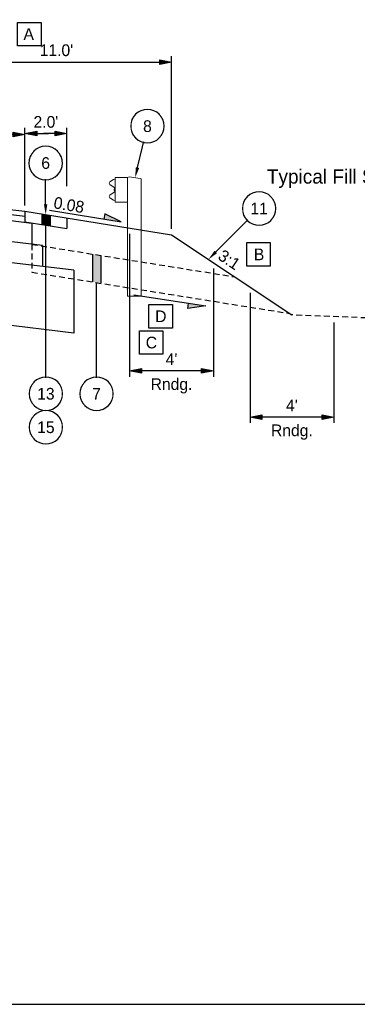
# Model space of a CAD drawing. Header units: feet. Extents: x -16 to 297, y -33 to 148.
# Tile 9 of 30: x 98 to 114, y -33 to 14. Entities that reach past the tile are written whole.
import ezdxf
from ezdxf import colors
from ezdxf.entities.mleader import LeaderData, LeaderLine
from ezdxf.enums import TextEntityAlignment as Align
from ezdxf.math import Vec2, Vec3

# ---------------------------------------------------------------- set-up
doc = ezdxf.new("R2010")
doc.units = ezdxf.units.FT
doc.header["$LTSCALE"] = 4
doc.header["$MEASUREMENT"] = 0
doc.set_wipeout_variables(frame=1)
doc.linetypes.add('OhDOT_USTN2', pattern=[0.11, 0.069, -0.041])
for name, color, linetype in [('RD_P_Cells', 7, 'Continuous'), ('TX_P_1', 7, 'Continuous'), ('TX_P_Misc', 7, 'Continuous'), ('XS_P_Finished_Grade', 3, 'Continuous'), ('XS_P_Shoulder_Layers', 252, 'Continuous'), ('XS_P_Subgrade', 4, 'Continuous'), ('XS_X_Ground_Line', 3, 'OhDOT_USTN2')]:
    doc.layers.add(name, color=color, linetype=linetype)
doc.styles.add('Slanted-Normal', font='font31.shx', dxfattribs={"height": 0.14})
doc.styles.add('Slanted-Sub Title', font='font31.shx', dxfattribs={"height": 0.17})
doc.dimstyles.new('Dec-0  Slanted', dxfattribs={"dimtxt": 0.14, "dimasz": 0.14, "dimexe": 0.07, "dimexo": 0.07, "dimgap": 0.07, "dimtad": 1, "dimdec": 0, "dimzin": 3, "dimdsep": 46, "dimtxsty": 'Slanted-Normal', "dimblk": 'Dim1', "dimcen": 0, "dimclrd": 95, "dimclre": 95, "dimclrt": 7, "dimaunit": 1, "dimadec": 5, "dimazin": 3, "dimtfac": 1, "dimtdec": 0, "dimtmove": 1, "dimatfit": 0, "dimldrblk": 'Dim1', "dimfxl": 1, "dimtolj": 1, "dimtzin": 0, "dimlwd": -1, "dimlwe": -1, "dimarcsym": 0})
doc.dimstyles.new('Dec-1  Slanted', dxfattribs={"dimtxt": 0.14, "dimasz": 0.14, "dimexe": 0.07, "dimexo": 0.07, "dimgap": 0.07, "dimtad": 1, "dimdec": 1, "dimzin": 3, "dimdsep": 46, "dimtxsty": 'Slanted-Normal', "dimblk": 'Dim1', "dimcen": 0, "dimclrd": 95, "dimclre": 95, "dimclrt": 7, "dimadec": 1, "dimazin": 3, "dimtfac": 1, "dimtdec": 1, "dimtix": 1, "dimtofl": 0, "dimtmove": 1, "dimatfit": 3, "dimldrblk": 'Dim1', "dimfxl": 1, "dimtolj": 1, "dimtzin": 0, "dimlwd": -1, "dimlwe": -1, "dimarcsym": 0})

# ---------------------------------------------------------------- blocks, each defined once
blk = doc.blocks.new('Dim1')
h = blk.add_hatch(color=4)
h.dxf.hatch_style = 1
h.paths.add_polyline_path([(0, 0), (-1, -0.2), (-1, 0.2)])
at = {"color": 4}
blk.add_lwpolyline([(0, 0), (-1, -0.2), (-1, 0.2), (0, 0)], dxfattribs=at)
blk = doc.blocks.new('*D978')
at = {"layer": 'Defpoints', "color": 0, "transparency": 16777216}
for p in [(94.366, 8.118), (94.366, 4.917), (98.363, 4.437)]:
    blk.add_point(p, dxfattribs=at)
at = {"layer": 'TX_P_1', "color": 95, "linetype": 'Continuous', "transparency": 16777216}
for p, q in [((94.366, 5.197), (94.366, 8.398)), ((97.803, 8.118), (94.926, 8.118)), ((98.363, 4.717), (98.363, 8.398))]:
    blk.add_line(p, q, dxfattribs=at)
at = {"layer": 'TX_P_1', "color": 95, "transparency": 16777216, "xscale": 0.56, "yscale": 0.56, "zscale": 0.56, "rotation": 180}
blk.add_blockref('Dim1', (94.366, 8.118), dxfattribs=at)
at = {"layer": 'TX_P_1', "color": 95, "transparency": 16777216, "xscale": 0.56, "yscale": 0.56, "zscale": 0.56}
blk.add_blockref('Dim1', (98.363, 8.118), dxfattribs=at)
at = {"layer": 'TX_P_1', "color": 7, "transparency": 16777216, "insert": (96.364, 8.678), "char_height": 0.56, "attachment_point": 5, "style": 'Slanted-Normal'}
blk.add_mtext("\\A1;4.0'", dxfattribs=at)
blk = doc.blocks.new('SLOPE')
at = {"layer": 'TX_P_Misc'}
h = blk.add_hatch(color=4, dxfattribs=at)
h.dxf.hatch_style = 1
h.paths.add_polyline_path([(0.871, 0), (0.661, 0.062), (0.661, 0)])
at = {"layer": 'TX_P_Misc', "color": 95}
blk.add_line((0, 0), (0.871, 0), dxfattribs=at)
at = {"layer": 'TX_P_Misc', "color": 4}
for p, q in [((0.871, 0), (0.661, 0.062)), ((0.661, 0.062), (0.661, 0))]:
    blk.add_line(p, q, dxfattribs=at)
at = {"layer": 'TX_P_Misc', "style": 'Slanted-Normal'}
blk.add_attdef('SLOPE', (0.035, 0.029), '', height=0.14, dxfattribs=at)
blk = doc.blocks.new('*D989')
at = {"layer": 'Defpoints', "color": 0, "transparency": 16777216}
for p in [(103.366, 3.637), (107.366, 1.983), (103.366, -3.193)]:
    blk.add_point(p, dxfattribs=at)
at = {"layer": 'TX_P_1', "color": 95, "linetype": 'Continuous', "transparency": 16777216}
for p, q in [((103.366, 3.357), (103.366, -3.473)), ((107.366, 1.703), (107.366, -3.473)), ((106.806, -3.193), (103.926, -3.193))]:
    blk.add_line(p, q, dxfattribs=at)
at = {"layer": 'TX_P_1', "color": 95, "transparency": 16777216, "xscale": 0.56, "yscale": 0.56, "zscale": 0.56, "rotation": 180}
blk.add_blockref('Dim1', (103.366, -3.193), dxfattribs=at)
at = {"layer": 'TX_P_1', "color": 95, "transparency": 16777216, "xscale": 0.56, "yscale": 0.56, "zscale": 0.56}
blk.add_blockref('Dim1', (107.366, -3.193), dxfattribs=at)
at = {"layer": 'TX_P_1', "color": 7, "transparency": 16777216, "char_height": 0.56, "attachment_point": 5, "style": 'Slanted-Normal'}
for s, insert in [("\\A1;4'", (105.366, -2.633)), ('\\A1;Rndg.', (105.366, -3.911))]:
    blk.add_mtext(s, dxfattribs=dict(at, insert=insert))
blk = doc.blocks.new('*D990')
at = {"layer": 'Defpoints', "color": 0, "transparency": 16777216}
for p in [(109.118, 0.815), (113.118, -0.599), (109.118, -5.404)]:
    blk.add_point(p, dxfattribs=at)
at = {"layer": 'TX_P_1', "color": 95, "linetype": 'Continuous', "transparency": 16777216}
for p, q in [((109.118, 0.535), (109.118, -5.684)), ((113.118, -0.879), (113.118, -5.684)), ((112.558, -5.404), (109.678, -5.404))]:
    blk.add_line(p, q, dxfattribs=at)
at = {"layer": 'TX_P_1', "color": 95, "transparency": 16777216, "xscale": 0.56, "yscale": 0.56, "zscale": 0.56, "rotation": 180}
blk.add_blockref('Dim1', (109.118, -5.404), dxfattribs=at)
at = {"layer": 'TX_P_1', "color": 95, "transparency": 16777216, "xscale": 0.56, "yscale": 0.56, "zscale": 0.56}
blk.add_blockref('Dim1', (113.118, -5.404), dxfattribs=at)
at = {"layer": 'TX_P_1', "color": 7, "transparency": 16777216, "char_height": 0.56, "attachment_point": 5, "style": 'Slanted-Normal'}
for s, insert in [("\\A1;4'", (111.118, -4.844)), ('\\A1;Rndg.', (111.118, -6.122))]:
    blk.add_mtext(s, dxfattribs=dict(at, insert=insert))
blk = doc.blocks.new('_DotSmall')
at = {"color": 0, "linetype": 'ByBlock', "const_width": 0.5}
blk.add_lwpolyline([(-0.0625, 0, 1), (0.0625, 0, 1)], format="xyb", close=True, dxfattribs=at)
blk = doc.blocks.new('GRLT')
at = {"layer": 'Defpoints', "color": 97, "linetype": 'Continuous', "lineweight": 30}
blk.add_point((0, 0), dxfattribs=at)
at = {"layer": 'RD_P_Cells', "color": 97, "linetype": 'Continuous', "lineweight": 13}
for p, q in [((-1.506, 2.209), (-1.557, 2.188)), ((-1.557, -0.157), (-1.557, 2.188)), ((-0.971, 2.292), (-1.506, 2.209)), ((-0.89, 2.25), (-0.971, 2.292)), ((-0.307, 2.25), (-0.89, 2.25)), ((-0.89, -0.157), (-0.89, 2.25)), ((-0.307, 1.084), (-0.307, 2.25)), ((-0.307, 1.083), (-0.89, 1.083)), ((-1.557, -3.417), (-1.557, -0.157)), ((-0.89, -3.417), (-0.89, -0.157)), ((-0.89, -3.417), (-1.557, -3.417))]:
    blk.add_line(p, q, dxfattribs=at)
at = {"layer": 'RD_P_Cells', "color": 97, "linetype": 'Continuous', "lineweight": 13, "flags": 128}
blk.add_lwpolyline([(-0.307, 1.155), (-0.22, 1.172), (-0.059, 1.285), (-0.059, 1.285, 0.51949), (-0.059, 1.413), (-0.059, 1.414), (-0.264, 1.555), (-0.263, 1.556, -0.244874), (-0.296, 1.62), (-0.297, 1.62), (-0.297, 1.667), (-0.297, 1.714), (-0.296, 1.713, -0.244874), (-0.263, 1.777), (-0.264, 1.777), (-0.059, 1.92), (-0.059, 1.92, 0.51949), (-0.059, 2.048), (-0.059, 2.049), (-0.22, 2.162), (-0.307, 2.177)], format="xyb", dxfattribs=at)
for points in [[(-0.287, 1.727), (-0.287, 1.607), (-0.295, 1.607), (-0.295, 1.727), (-0.287, 1.727)], [(-0.287, 1.695), (-0.287, 1.637), (-0.262, 1.637), (-0.262, 1.695), (-0.287, 1.695)]]:
    blk.add_lwpolyline(points, close=True, dxfattribs=at)
blk = doc.blocks.new('*D991')
at = {"layer": 'Defpoints', "color": 0, "transparency": 16777216}
for p in [(105.366, 11.578), (94.366, 4.917), (105.366, 3.317)]:
    blk.add_point(p, dxfattribs=at)
at = {"layer": 'TX_P_1', "color": 95, "linetype": 'Continuous', "transparency": 16777216}
for p, q in [((94.366, 5.197), (94.366, 11.858)), ((105.366, 3.597), (105.366, 11.858)), ((94.926, 11.578), (104.806, 11.578))]:
    blk.add_line(p, q, dxfattribs=at)
at = {"layer": 'TX_P_1', "color": 95, "transparency": 16777216, "xscale": 0.56, "yscale": 0.56, "zscale": 0.56, "rotation": 180}
blk.add_blockref('Dim1', (94.366, 11.578), dxfattribs=at)
at = {"layer": 'TX_P_1', "color": 95, "transparency": 16777216, "xscale": 0.56, "yscale": 0.56, "zscale": 0.56}
blk.add_blockref('Dim1', (105.366, 11.578), dxfattribs=at)
at = {"layer": 'TX_P_1', "color": 7, "transparency": 16777216, "insert": (99.866, 12.138), "char_height": 0.56, "attachment_point": 5, "style": 'Slanted-Normal'}
blk.add_mtext("\\A1;11.0'", dxfattribs=at)
blk = doc.blocks.new('*D1067')
at = {"layer": 'Defpoints', "color": 0, "transparency": 16777216}
for p in [(98.363, 8.152), (100.363, 5.367), (98.363, 4.437)]:
    blk.add_point(p, dxfattribs=at)
at = {"layer": 'TX_P_1', "color": 95, "linetype": 'Continuous', "transparency": 16777216}
for p, q in [((98.363, 4.717), (98.363, 8.432)), ((100.363, 5.647), (100.363, 8.432))]:
    blk.add_line(p, q, dxfattribs=at)
at = {"layer": 'TX_P_1', "color": 95, "transparency": 16777216}
for p, q in [((98.923, 8.152), (99.483, 8.152)), ((99.803, 8.152), (99.243, 8.152))]:
    blk.add_line(p, q, dxfattribs=at)
at = {"layer": 'TX_P_1', "color": 95, "transparency": 16777216, "xscale": 0.56, "yscale": 0.56, "zscale": 0.56, "rotation": 180}
blk.add_blockref('Dim1', (98.363, 8.152), dxfattribs=at)
at = {"layer": 'TX_P_1', "color": 95, "transparency": 16777216, "xscale": 0.56, "yscale": 0.56, "zscale": 0.56}
blk.add_blockref('Dim1', (100.363, 8.152), dxfattribs=at)
at = {"layer": 'TX_P_1', "color": 7, "transparency": 16777216, "insert": (99.363, 8.712), "char_height": 0.56, "attachment_point": 5, "style": 'Slanted-Normal'}
blk.add_mtext("\\A1;2.0'", dxfattribs=at)
blk = doc.blocks.new('*U969')
at = {"layer": 'TX_P_Misc', "color": 95}
blk.add_line((0, 0), (0, 0.168), dxfattribs=at)
at = {"layer": 'TX_P_Misc'}
blk.add_circle((0, 0), 0.2, dxfattribs=at)
at = {"layer": 'TX_P_Misc', "color": 95}
ml = blk.add_multileader_mtext('Standard', dxfattribs=at)
ml.set_content('', color=95, style='Slanted-Normal')
ml.set_leader_properties()
ml.set_arrow_properties(name='DOTSMALL')
ml.build(insert=Vec2(0, 0))
ml.multileader.update_dxf_attribs({"has_dogleg": 0, "text_left_attachment_type": 2, "text_right_attachment_type": 2, "dogleg_length": 0.18, "arrow_head_size": 0.125})
ctx = ml.context
ctx.base_point, ctx.char_height, ctx.arrow_head_size, ctx.landing_gap_size, ctx.plane_origin = Vec3(0, 0), 0.14, 0.125, 0.0001, Vec3(0.993, 0.496)
ctx.left_attachment, ctx.right_attachment, ctx.text_align_type = 2, 2, 1
notes = []
notes.append((ctx, [(1, (1, 1, 0), (-0.18, 0), (1, 0), 0.18, [(0, [(-0.155, 0.001)], 0, [])])]))
ctx.mtext.insert, ctx.mtext.alignment, ctx.mtext.flow_direction = Vec3(0, 0.07), 2, 5
ml = blk.add_multileader_mtext('Standard', dxfattribs=at)
ml.set_content('', color=95, style='Slanted-Normal')
ml.set_leader_properties()
ml.build(insert=Vec2(0, 0))
ml.multileader.update_dxf_attribs({"has_dogleg": 0, "text_left_attachment_type": 2, "text_right_attachment_type": 2, "dogleg_length": 0.18, "arrow_head_size": 0.125})
ctx = ml.context
ctx.base_point, ctx.char_height, ctx.arrow_head_size, ctx.landing_gap_size, ctx.plane_origin = Vec3(0, 0), 0.14, 0.125, 0.0001, Vec3(0.588, 0.496)
ctx.left_attachment, ctx.right_attachment, ctx.text_align_type = 2, 2, 1
notes.append((ctx, [(0, (1, 1, 0), (0.18, 0), (-1, 0), 0.18, [(0, [(0.605, -0.608)], 0, [])])]))
ctx.mtext.insert, ctx.mtext.alignment, ctx.mtext.flow_direction = Vec3(0, 0.07), 2, 5
for ctx, leaders in notes:
    for number, flags, end, landing, length, lines in leaders:
        leader = LeaderData()
        leader.index, (leader.has_last_leader_line, leader.has_dogleg_vector, leader.attachment_direction) = number, flags
        leader.last_leader_point, leader.dogleg_vector, leader.dogleg_length = Vec3(end), Vec3(landing), length
        for number, points, colour, breaks in lines:
            line = LeaderLine()
            line.index, line.vertices, line.color, line.breaks = number, Vec3.list(points), colors.encode_raw_color(colour), breaks
            leader.lines.append(line)
        ctx.leaders.append(leader)
blk.add_wipeout([(0.187, 0.035), (0.181, 0.059), (0.172, 0.081), (0.161, 0.102), (0.147, 0.121), (0.13, 0.139), (0.112, 0.154), (0.092, 0.167), (0.07, 0.177), (0.048, 0.184), (0.024, 0.189), (0, 0.19), (-0.024, 0.189), (-0.047, 0.184), (-0.07, 0.177), (-0.092, 0.167), (-0.112, 0.154), (-0.13, 0.139), (-0.147, 0.122), (-0.161, 0.102), (-0.172, 0.081), (-0.181, 0.059), (-0.187, 0.036), (-0.19, 0.012), (-0.19, -0.012), (-0.187, -0.035), (-0.181, -0.059), (-0.172, -0.081), (-0.161, -0.102), (-0.147, -0.121), (-0.13, -0.139), (-0.112, -0.154), (-0.092, -0.167), (-0.07, -0.177), (-0.048, -0.184), (-0.024, -0.189), (0, -0.19), (0.024, -0.189), (0.047, -0.184), (0.07, -0.177), (0.092, -0.167), (0.112, -0.154), (0.13, -0.139), (0.147, -0.122), (0.161, -0.102), (0.172, -0.081), (0.181, -0.059), (0.187, -0.036), (0.19, -0.012), (0.19, 0.012)])
at = {"layer": 'TX_P_Misc', "style": 'Slanted-Normal'}
blk.add_attdef('ITEM', text='', height=0.14, dxfattribs=at).set_placement((0, 0), align=Align.MIDDLE_CENTER)
blk = doc.blocks.new('*U967')
at = {"layer": 'TX_P_Misc', "color": 95}
blk.add_line((0, 0), (0, 0.156), dxfattribs=at)
at = {"layer": 'TX_P_Misc'}
blk.add_circle((0, 0), 0.2, dxfattribs=at)
at = {"layer": 'TX_P_Misc', "color": 95}
ml = blk.add_multileader_mtext('Standard', dxfattribs=at)
ml.set_content('', color=95, style='Slanted-Normal')
ml.set_leader_properties()
ml.set_arrow_properties(name='DOTSMALL')
ml.build(insert=Vec2(0, 0))
ml.multileader.update_dxf_attribs({"has_dogleg": 0, "text_left_attachment_type": 2, "text_right_attachment_type": 2, "dogleg_length": 0.18, "arrow_head_size": 0.125})
ctx = ml.context
ctx.base_point, ctx.char_height, ctx.arrow_head_size, ctx.landing_gap_size, ctx.plane_origin = Vec3(0, 0), 0.14, 0.125, 0.0001, Vec3(0.993, 0.496)
ctx.left_attachment, ctx.right_attachment, ctx.text_align_type = 2, 2, 1
notes = []
notes.append((ctx, [(1, (1, 1, 0), (-0.18, 0), (1, 0), 0.18, [(0, [(-0.155, 0.001)], 0, [])])]))
ctx.mtext.insert, ctx.mtext.alignment, ctx.mtext.flow_direction = Vec3(0, 0.07), 2, 5
ml = blk.add_multileader_mtext('Standard', dxfattribs=at)
ml.set_content('', color=95, style='Slanted-Normal')
ml.set_leader_properties()
ml.build(insert=Vec2(0, 0))
ml.multileader.update_dxf_attribs({"has_dogleg": 0, "text_left_attachment_type": 2, "text_right_attachment_type": 2, "dogleg_length": 0.18, "arrow_head_size": 0.125})
ctx = ml.context
ctx.base_point, ctx.char_height, ctx.arrow_head_size, ctx.landing_gap_size, ctx.plane_origin = Vec3(0, 0), 0.14, 0.125, 0.0001, Vec3(0.588, 0.496)
ctx.left_attachment, ctx.right_attachment, ctx.text_align_type = 2, 2, 1
notes.append((ctx, [(0, (1, 1, 0), (0.18, 0), (-1, 0), 0.18, [(0, [(0.147, -0.617)], 0, [])])]))
ctx.mtext.insert, ctx.mtext.alignment, ctx.mtext.flow_direction = Vec3(0, 0.07), 2, 5
for ctx, leaders in notes:
    for number, flags, end, landing, length, lines in leaders:
        leader = LeaderData()
        leader.index, (leader.has_last_leader_line, leader.has_dogleg_vector, leader.attachment_direction) = number, flags
        leader.last_leader_point, leader.dogleg_vector, leader.dogleg_length = Vec3(end), Vec3(landing), length
        for number, points, colour, breaks in lines:
            line = LeaderLine()
            line.index, line.vertices, line.color, line.breaks = number, Vec3.list(points), colors.encode_raw_color(colour), breaks
            leader.lines.append(line)
        ctx.leaders.append(leader)
blk.add_wipeout([(0.187, 0.035), (0.181, 0.059), (0.172, 0.081), (0.161, 0.102), (0.147, 0.121), (0.13, 0.139), (0.112, 0.154), (0.092, 0.167), (0.07, 0.177), (0.048, 0.184), (0.024, 0.189), (0, 0.19), (-0.024, 0.189), (-0.047, 0.184), (-0.07, 0.177), (-0.092, 0.167), (-0.112, 0.154), (-0.13, 0.139), (-0.147, 0.122), (-0.161, 0.102), (-0.172, 0.081), (-0.181, 0.059), (-0.187, 0.036), (-0.19, 0.012), (-0.19, -0.012), (-0.187, -0.035), (-0.181, -0.059), (-0.172, -0.081), (-0.161, -0.102), (-0.147, -0.121), (-0.13, -0.139), (-0.112, -0.154), (-0.092, -0.167), (-0.07, -0.177), (-0.048, -0.184), (-0.024, -0.189), (0, -0.19), (0.024, -0.189), (0.047, -0.184), (0.07, -0.177), (0.092, -0.167), (0.112, -0.154), (0.13, -0.139), (0.147, -0.122), (0.161, -0.102), (0.172, -0.081), (0.181, -0.059), (0.187, -0.036), (0.19, -0.012), (0.19, 0.012)])
at = {"layer": 'TX_P_Misc', "style": 'Slanted-Normal'}
blk.add_attdef('ITEM', text='', height=0.14, dxfattribs=at).set_placement((0, 0), align=Align.MIDDLE_CENTER)
blk = doc.blocks.new('*U1024')
at = {"layer": 'TX_P_Misc', "color": 95}
blk.add_line((0, 0), (0, 1.329), dxfattribs=at)
at = {"layer": 'TX_P_Misc'}
blk.add_circle((0, 0), 0.2, dxfattribs=at)
at = {"layer": 'TX_P_Misc', "color": 95}
ml = blk.add_multileader_mtext('Standard', dxfattribs=at)
ml.set_content('', color=95, style='Slanted-Normal')
ml.set_leader_properties()
ml.set_arrow_properties(name='DOTSMALL')
ml.build(insert=Vec2(0, 0))
ml.multileader.update_dxf_attribs({"has_dogleg": 0, "text_left_attachment_type": 2, "text_right_attachment_type": 2, "dogleg_length": 0.18, "arrow_head_size": 0.125})
ctx = ml.context
ctx.base_point, ctx.char_height, ctx.arrow_head_size, ctx.landing_gap_size, ctx.plane_origin = Vec3(0, 0), 0.14, 0.125, 0.0001, Vec3(0.993, 0.496)
ctx.left_attachment, ctx.right_attachment, ctx.text_align_type = 2, 2, 1
notes = []
notes.append((ctx, [(1, (1, 1, 0), (-0.18, 0), (1, 0), 0.18, [(0, [(-0.155, 0.001)], 0, [])])]))
ctx.mtext.insert, ctx.mtext.alignment, ctx.mtext.flow_direction = Vec3(0, 0.07), 2, 5
ml = blk.add_multileader_mtext('Standard', dxfattribs=at)
ml.set_content('', color=95, style='Slanted-Normal')
ml.set_leader_properties()
ml.build(insert=Vec2(0, 0))
ml.multileader.update_dxf_attribs({"has_dogleg": 0, "text_left_attachment_type": 2, "text_right_attachment_type": 2, "dogleg_length": 0.18, "arrow_head_size": 0.125})
ctx = ml.context
ctx.base_point, ctx.char_height, ctx.arrow_head_size, ctx.landing_gap_size, ctx.plane_origin = Vec3(0, 0), 0.14, 0.125, 0.0001, Vec3(0.588, 0.496)
ctx.left_attachment, ctx.right_attachment, ctx.text_align_type = 2, 2, 1
notes.append((ctx, [(0, (1, 1, 0), (0.18, 0), (-1, 0), 0.18, [(0, [(0.17, 0)], 0, [])])]))
ctx.mtext.insert, ctx.mtext.alignment, ctx.mtext.flow_direction = Vec3(0, 0.07), 2, 5
for ctx, leaders in notes:
    for number, flags, end, landing, length, lines in leaders:
        leader = LeaderData()
        leader.index, (leader.has_last_leader_line, leader.has_dogleg_vector, leader.attachment_direction) = number, flags
        leader.last_leader_point, leader.dogleg_vector, leader.dogleg_length = Vec3(end), Vec3(landing), length
        for number, points, colour, breaks in lines:
            line = LeaderLine()
            line.index, line.vertices, line.color, line.breaks = number, Vec3.list(points), colors.encode_raw_color(colour), breaks
            leader.lines.append(line)
        ctx.leaders.append(leader)
blk.add_wipeout([(0.187, 0.035), (0.181, 0.059), (0.172, 0.081), (0.161, 0.102), (0.147, 0.121), (0.13, 0.139), (0.112, 0.154), (0.092, 0.167), (0.07, 0.177), (0.048, 0.184), (0.024, 0.189), (0, 0.19), (-0.024, 0.189), (-0.047, 0.184), (-0.07, 0.177), (-0.092, 0.167), (-0.112, 0.154), (-0.13, 0.139), (-0.147, 0.122), (-0.161, 0.102), (-0.172, 0.081), (-0.181, 0.059), (-0.187, 0.036), (-0.19, 0.012), (-0.19, -0.012), (-0.187, -0.035), (-0.181, -0.059), (-0.172, -0.081), (-0.161, -0.102), (-0.147, -0.121), (-0.13, -0.139), (-0.112, -0.154), (-0.092, -0.167), (-0.07, -0.177), (-0.048, -0.184), (-0.024, -0.189), (0, -0.19), (0.024, -0.189), (0.047, -0.184), (0.07, -0.177), (0.092, -0.167), (0.112, -0.154), (0.13, -0.139), (0.147, -0.122), (0.161, -0.102), (0.172, -0.081), (0.181, -0.059), (0.187, -0.036), (0.19, -0.012), (0.19, 0.012)])
at = {"layer": 'TX_P_Misc', "style": 'Slanted-Normal'}
blk.add_attdef('ITEM', text='', height=0.14, dxfattribs=at).set_placement((0, 0), align=Align.MIDDLE_CENTER)
blk = doc.blocks.new('*U1062')
at = {"layer": 'TX_P_Misc', "color": 95}
blk.add_line((0, 0), (0, 0.156), dxfattribs=at)
at = {"layer": 'TX_P_Misc'}
blk.add_circle((0, 0), 0.2, dxfattribs=at)
at = {"layer": 'TX_P_Misc', "color": 95}
ml = blk.add_multileader_mtext('Standard', dxfattribs=at)
ml.set_content('', color=95, style='Slanted-Normal')
ml.set_leader_properties()
ml.set_arrow_properties(name='DOTSMALL')
ml.build(insert=Vec2(0, 0))
ml.multileader.update_dxf_attribs({"has_dogleg": 0, "text_left_attachment_type": 2, "text_right_attachment_type": 2, "dogleg_length": 0.18, "arrow_head_size": 0.125})
ctx = ml.context
ctx.base_point, ctx.char_height, ctx.arrow_head_size, ctx.landing_gap_size, ctx.plane_origin = Vec3(0, 0), 0.14, 0.125, 0.0001, Vec3(0.993, 0.496)
ctx.left_attachment, ctx.right_attachment, ctx.text_align_type = 2, 2, 1
notes = []
notes.append((ctx, [(1, (1, 1, 0), (-0.18, 0), (1, 0), 0.18, [(0, [(-0.155, 0.001)], 0, [])])]))
ctx.mtext.insert, ctx.mtext.alignment, ctx.mtext.flow_direction = Vec3(0, 0.07), 2, 5
ml = blk.add_multileader_mtext('Standard', dxfattribs=at)
ml.set_content('', color=95, style='Slanted-Normal')
ml.set_leader_properties()
ml.build(insert=Vec2(0, 0))
ml.multileader.update_dxf_attribs({"has_dogleg": 0, "text_left_attachment_type": 2, "text_right_attachment_type": 2, "dogleg_length": 0.18, "arrow_head_size": 0.125})
ctx = ml.context
ctx.base_point, ctx.char_height, ctx.arrow_head_size, ctx.landing_gap_size, ctx.plane_origin = Vec3(0, 0), 0.14, 0.125, 0.0001, Vec3(0.588, 0.496)
ctx.left_attachment, ctx.right_attachment, ctx.text_align_type = 2, 2, 1
notes.append((ctx, [(0, (1, 1, 0), (0.18, 0), (-1, 0), 0.18, [(0, [(0, -0.617)], 0, [])])]))
ctx.mtext.insert, ctx.mtext.alignment, ctx.mtext.flow_direction = Vec3(0, 0.07), 2, 5
for ctx, leaders in notes:
    for number, flags, end, landing, length, lines in leaders:
        leader = LeaderData()
        leader.index, (leader.has_last_leader_line, leader.has_dogleg_vector, leader.attachment_direction) = number, flags
        leader.last_leader_point, leader.dogleg_vector, leader.dogleg_length = Vec3(end), Vec3(landing), length
        for number, points, colour, breaks in lines:
            line = LeaderLine()
            line.index, line.vertices, line.color, line.breaks = number, Vec3.list(points), colors.encode_raw_color(colour), breaks
            leader.lines.append(line)
        ctx.leaders.append(leader)
blk.add_wipeout([(0.187, 0.035), (0.181, 0.059), (0.172, 0.081), (0.161, 0.102), (0.147, 0.121), (0.13, 0.139), (0.112, 0.154), (0.092, 0.167), (0.07, 0.177), (0.048, 0.184), (0.024, 0.189), (0, 0.19), (-0.024, 0.189), (-0.047, 0.184), (-0.07, 0.177), (-0.092, 0.167), (-0.112, 0.154), (-0.13, 0.139), (-0.147, 0.122), (-0.161, 0.102), (-0.172, 0.081), (-0.181, 0.059), (-0.187, 0.036), (-0.19, 0.012), (-0.19, -0.012), (-0.187, -0.035), (-0.181, -0.059), (-0.172, -0.081), (-0.161, -0.102), (-0.147, -0.121), (-0.13, -0.139), (-0.112, -0.154), (-0.092, -0.167), (-0.07, -0.177), (-0.048, -0.184), (-0.024, -0.189), (0, -0.19), (0.024, -0.189), (0.047, -0.184), (0.07, -0.177), (0.092, -0.167), (0.112, -0.154), (0.13, -0.139), (0.147, -0.122), (0.161, -0.102), (0.172, -0.081), (0.181, -0.059), (0.187, -0.036), (0.19, -0.012), (0.19, 0.012)])
at = {"layer": 'TX_P_Misc', "style": 'Slanted-Normal'}
blk.add_attdef('ITEM', text='', height=0.14, dxfattribs=at).set_placement((0, 0), align=Align.MIDDLE_CENTER)
blk = doc.blocks.new('*U1068')
at = {"layer": 'TX_P_Misc', "color": 95}
blk.add_line((0, 0), (0, 2.016), dxfattribs=at)
at = {"layer": 'TX_P_Misc'}
blk.add_circle((0, 0), 0.2, dxfattribs=at)
at = {"layer": 'TX_P_Misc', "color": 95}
ml = blk.add_multileader_mtext('Standard', dxfattribs=at)
ml.set_content('', color=95, style='Slanted-Normal')
ml.set_leader_properties()
ml.set_arrow_properties(name='DOTSMALL')
ml.build(insert=Vec2(0, 0))
ml.multileader.update_dxf_attribs({"has_dogleg": 0, "text_left_attachment_type": 2, "text_right_attachment_type": 2, "dogleg_length": 0.18, "arrow_head_size": 0.125})
ctx = ml.context
ctx.base_point, ctx.char_height, ctx.arrow_head_size, ctx.landing_gap_size, ctx.plane_origin = Vec3(0, 0), 0.14, 0.125, 0.0001, Vec3(0.993, 0.496)
ctx.left_attachment, ctx.right_attachment, ctx.text_align_type = 2, 2, 1
notes = []
notes.append((ctx, [(1, (1, 1, 0), (-0.18, 0), (1, 0), 0.18, [(0, [(-0.155, 0.001)], 0, [])])]))
ctx.mtext.insert, ctx.mtext.alignment, ctx.mtext.flow_direction = Vec3(0, 0.07), 2, 5
ml = blk.add_multileader_mtext('Standard', dxfattribs=at)
ml.set_content('', color=95, style='Slanted-Normal')
ml.set_leader_properties()
ml.build(insert=Vec2(0, 0))
ml.multileader.update_dxf_attribs({"has_dogleg": 0, "text_left_attachment_type": 2, "text_right_attachment_type": 2, "dogleg_length": 0.18, "arrow_head_size": 0.125})
ctx = ml.context
ctx.base_point, ctx.char_height, ctx.arrow_head_size, ctx.landing_gap_size, ctx.plane_origin = Vec3(0, 0), 0.14, 0.125, 0.0001, Vec3(0.588, 0.496)
ctx.left_attachment, ctx.right_attachment, ctx.text_align_type = 2, 2, 1
notes.append((ctx, [(0, (1, 1, 0), (0.18, 0), (-1, 0), 0.18, [(0, [(0.17, 0)], 0, [])])]))
ctx.mtext.insert, ctx.mtext.alignment, ctx.mtext.flow_direction = Vec3(0, 0.07), 2, 5
for ctx, leaders in notes:
    for number, flags, end, landing, length, lines in leaders:
        leader = LeaderData()
        leader.index, (leader.has_last_leader_line, leader.has_dogleg_vector, leader.attachment_direction) = number, flags
        leader.last_leader_point, leader.dogleg_vector, leader.dogleg_length = Vec3(end), Vec3(landing), length
        for number, points, colour, breaks in lines:
            line = LeaderLine()
            line.index, line.vertices, line.color, line.breaks = number, Vec3.list(points), colors.encode_raw_color(colour), breaks
            leader.lines.append(line)
        ctx.leaders.append(leader)
blk.add_wipeout([(0.187, 0.035), (0.181, 0.059), (0.172, 0.081), (0.161, 0.102), (0.147, 0.121), (0.13, 0.139), (0.112, 0.154), (0.092, 0.167), (0.07, 0.177), (0.048, 0.184), (0.024, 0.189), (0, 0.19), (-0.024, 0.189), (-0.047, 0.184), (-0.07, 0.177), (-0.092, 0.167), (-0.112, 0.154), (-0.13, 0.139), (-0.147, 0.122), (-0.161, 0.102), (-0.172, 0.081), (-0.181, 0.059), (-0.187, 0.036), (-0.19, 0.012), (-0.19, -0.012), (-0.187, -0.035), (-0.181, -0.059), (-0.172, -0.081), (-0.161, -0.102), (-0.147, -0.121), (-0.13, -0.139), (-0.112, -0.154), (-0.092, -0.167), (-0.07, -0.177), (-0.048, -0.184), (-0.024, -0.189), (0, -0.19), (0.024, -0.189), (0.047, -0.184), (0.07, -0.177), (0.092, -0.167), (0.112, -0.154), (0.13, -0.139), (0.147, -0.122), (0.161, -0.102), (0.172, -0.081), (0.181, -0.059), (0.187, -0.036), (0.19, -0.012), (0.19, 0.012)])
at = {"layer": 'TX_P_Misc', "style": 'Slanted-Normal'}
blk.add_attdef('ITEM', text='', height=0.14, dxfattribs=at).set_placement((0, 0), align=Align.MIDDLE_CENTER)
blk = doc.blocks.new('*U1065')
at = {"layer": 'TX_P_Misc', "color": 95}
blk.add_line((0, 0), (-0.074, 0.109), dxfattribs=at)
at = {"layer": 'TX_P_Misc'}
blk.add_circle((0, 0), 0.2, dxfattribs=at)
at = {"layer": 'TX_P_Misc', "color": 95}
ml = blk.add_multileader_mtext('Standard', dxfattribs=at)
ml.set_content('', color=95, style='Slanted-Normal')
ml.set_leader_properties()
ml.set_arrow_properties(name='DOTSMALL')
ml.build(insert=Vec2(0, 0))
ml.multileader.update_dxf_attribs({"has_dogleg": 0, "text_left_attachment_type": 2, "text_right_attachment_type": 2, "dogleg_length": 0.18, "arrow_head_size": 0.125})
ctx = ml.context
ctx.base_point, ctx.char_height, ctx.arrow_head_size, ctx.landing_gap_size, ctx.plane_origin = Vec3(0, 0), 0.14, 0.125, 0.0001, Vec3(0.993, 0.496)
ctx.left_attachment, ctx.right_attachment, ctx.text_align_type = 2, 2, 1
notes = []
notes.append((ctx, [(1, (1, 1, 0), (-0.18, 0), (1, 0), 0.18, [(0, [(-0.155, 0.001)], 0, [])])]))
ctx.mtext.insert, ctx.mtext.alignment, ctx.mtext.flow_direction = Vec3(0, 0.07), 2, 5
ml = blk.add_multileader_mtext('Standard', dxfattribs=at)
ml.set_content('', color=95, style='Slanted-Normal')
ml.set_leader_properties()
ml.build(insert=Vec2(0, 0))
ml.multileader.update_dxf_attribs({"has_dogleg": 0, "text_left_attachment_type": 2, "text_right_attachment_type": 2, "dogleg_length": 0.18, "arrow_head_size": 0.125})
ctx = ml.context
ctx.base_point, ctx.char_height, ctx.arrow_head_size, ctx.landing_gap_size, ctx.plane_origin = Vec3(0, 0), 0.14, 0.125, 0.0001, Vec3(0.588, 0.496)
ctx.left_attachment, ctx.right_attachment, ctx.text_align_type = 2, 2, 1
notes.append((ctx, [(0, (1, 1, 0), (0.18, 0), (-1, 0), 0.18, [(0, [(0.17, 0)], 0, [])])]))
ctx.mtext.insert, ctx.mtext.alignment, ctx.mtext.flow_direction = Vec3(0, 0.07), 2, 5
for ctx, leaders in notes:
    for number, flags, end, landing, length, lines in leaders:
        leader = LeaderData()
        leader.index, (leader.has_last_leader_line, leader.has_dogleg_vector, leader.attachment_direction) = number, flags
        leader.last_leader_point, leader.dogleg_vector, leader.dogleg_length = Vec3(end), Vec3(landing), length
        for number, points, colour, breaks in lines:
            line = LeaderLine()
            line.index, line.vertices, line.color, line.breaks = number, Vec3.list(points), colors.encode_raw_color(colour), breaks
            leader.lines.append(line)
        ctx.leaders.append(leader)
blk.add_wipeout([(0.187, 0.035), (0.181, 0.059), (0.172, 0.081), (0.161, 0.102), (0.147, 0.121), (0.13, 0.139), (0.112, 0.154), (0.092, 0.167), (0.07, 0.177), (0.048, 0.184), (0.024, 0.189), (0, 0.19), (-0.024, 0.189), (-0.047, 0.184), (-0.07, 0.177), (-0.092, 0.167), (-0.112, 0.154), (-0.13, 0.139), (-0.147, 0.122), (-0.161, 0.102), (-0.172, 0.081), (-0.181, 0.059), (-0.187, 0.036), (-0.19, 0.012), (-0.19, -0.012), (-0.187, -0.035), (-0.181, -0.059), (-0.172, -0.081), (-0.161, -0.102), (-0.147, -0.121), (-0.13, -0.139), (-0.112, -0.154), (-0.092, -0.167), (-0.07, -0.177), (-0.048, -0.184), (-0.024, -0.189), (0, -0.19), (0.024, -0.189), (0.047, -0.184), (0.07, -0.177), (0.092, -0.167), (0.112, -0.154), (0.13, -0.139), (0.147, -0.122), (0.161, -0.102), (0.172, -0.081), (0.181, -0.059), (0.187, -0.036), (0.19, -0.012), (0.19, 0.012)])
at = {"layer": 'TX_P_Misc', "style": 'Slanted-Normal'}
blk.add_attdef('ITEM', text='', height=0.14, dxfattribs=at).set_placement((0, 0), align=Align.MIDDLE_CENTER)

msp = doc.modelspace()

# ---------------------------------------------------------------- hatches: boundary and pattern name
at = {"layer": 'TX_P_1'}
h = msp.add_hatch(color=256, dxfattribs=at)
h.dxf.hatch_style = 1
h.paths.add_polyline_path([(99.163, 4.309), (99.563, 4.245), (99.563, 3.745), (99.163, 3.809)])
h = msp.add_hatch(color=256, dxfattribs=at)
h.dxf.hatch_style = 1
h.paths.add_polyline_path([(101.585, 2.393), (101.985, 2.329), (101.985, 0.996), (101.585, 1.06)])

# ---------------------------------------------------------------- linework, layer by layer
for p, q in [((99.163, 4.309), (99.163, 3.809)), ((99.563, 4.245), (99.563, 3.745))]:
    msp.add_line(p, q, dxfattribs=at)
msp.add_lwpolyline([(30.892, -33.489), (152.892, -33.489), (152.892, 50.511), (30.892, 50.511)], close=True, dxfattribs=at)
at = {"layer": 'XS_P_Finished_Grade'}
for p, q in [((96.366, 4.677), (98.363, 4.437)), ((98.363, 4.437), (105.366, 3.317)), ((105.366, 3.317), (111.118, -0.518))]:
    msp.add_line(p, q, dxfattribs=at)
at = {"layer": 'XS_P_Shoulder_Layers'}
for p, q in [((98.363, 4.187), (94.366, 4.667)), ((98.696, 3.856), (94.366, 4.375)), ((96.366, 4.677), (98.363, 4.437)), ((98.363, 4.437), (98.363, 3.896)), ((98.363, 4.437), (98.363, 3.896)), ((98.696, 3.856), (98.696, 2.856)), ((99.196, 2.796), (94.366, 3.375)), ((100.696, 1.616), (94.366, 2.375)), ((99.196, 2.796), (99.196, 1.796)), ((100.696, 1.616), (100.696, -1.384)), ((100.696, -1.384), (94.366, -0.625))]:
    msp.add_line(p, q, dxfattribs=at)
at = {"layer": 'XS_P_Shoulder_Layers', "flags": 128}
for points in [[(98.363, 4.437), (98.363, 3.937)], [(98.363, 3.937), (100.363, 3.617)], [(100.363, 4.117), (100.363, 3.617)]]:
    msp.add_lwpolyline(points, dxfattribs=at)
at = {"layer": 'XS_P_Subgrade', "linetype": 'OhDOT_USTN2'}
for p, q in [((98.696, 2.856), (98.696, 1.523)), ((98.696, 1.523), (111.013, -0.448))]:
    msp.add_line(p, q, dxfattribs=at)
at = {"layer": 'XS_X_Ground_Line'}
msp.add_line((118.201, -0.803), (111.118, -0.518), dxfattribs=at)

# ---------------------------------------------------------------- block references
at = {"layer": 'TX_P_1', "xscale": -1}
msp.add_blockref('GRLT', (102.366, 3.797), dxfattribs=at)
at = {"layer": 'TX_P_1'}
ref = msp.add_blockref('SLOPE', (99.531, 4.499), dxfattribs=dict(at, xscale=3.999999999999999, yscale=3.999999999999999, zscale=3.999999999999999, rotation=350.5993534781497))
ref.add_attrib('SLOPE', '0.08', (99.703, 4.588), dxfattribs={"layer": 'TX_P_Misc', "height": 0.56, "rotation": 350.5994, "style": 'Slanted-Normal'})
at = {"layer": 'TX_P_1', "xscale": -3.999999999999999, "yscale": 3.999999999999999, "zscale": 3.999999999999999, "rotation": 171.2200926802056}
msp.add_blockref('SLOPE', (103.57, 0.443), dxfattribs=at)

# ---------------------------------------------------------------- texts
at = {"layer": 'TX_P_1', "char_height": 0.56, "style": 'Slanted-Normal', "bg_fill": 16, "box_fill_scale": 1.5, "bg_fill_color": 256, "bg_fill_transparency": 0}
for s, insert, attachment_point in [('A', (98.293, 13.195), 1), ('B', (109.801, 2.659), 3), ('D', (105.126, -0.304), 3), ('C', (104.675, -1.559), 3)]:
    msp.add_mtext(s, dxfattribs=dict(at, insert=insert, attachment_point=attachment_point))
at = {"layer": 'TX_P_1', "insert": (109.921, 6.441), "char_height": 0.68, "attachment_point": 1, "style": 'Slanted-Sub Title'}
msp.add_mtext('Typical Fill Section', dxfattribs=at)
at = {"layer": 'TX_P_1', "insert": (107.85, 2.643), "char_height": 0.56, "attachment_point": 1, "rotation": 326.3126, "style": 'Slanted-Normal'}
msp.add_mtext('3:1', dxfattribs=at)

# ---------------------------------------------------------------- dimensions: what is measured, and where the dimension line sits
at = {"layer": 'TX_P_1'}
dim = msp.add_linear_dim(base=(94.366, 8.118), p1=(98.363, 4.437), p2=(94.366, 4.917), angle=180, dimstyle='Dec-1  Slanted', override={"dimpost": "'"}, dxfattribs=at)
dim.commit()
dim.dimension.update_dxf_attribs({"geometry": '*D978', "text_midpoint": (96.364, 8.678)})
for base, p1, p2, picture, middle in [((103.366, -3.193), (107.366, 1.983), (103.366, 3.637), '*D989', (105.366, -3.193)), ((109.118, -5.404), (113.118, -0.599), (109.118, 0.815), '*D990', (111.118, -5.404))]:
    dim = msp.add_linear_dim(base=base, p1=p1, p2=p2, angle=180, text='<>\\XRndg.', dimstyle='Dec-0  Slanted', override={"dimpost": "'"}, dxfattribs=at)
    dim.commit()
    dim.dimension.update_dxf_attribs({"geometry": picture, "text_midpoint": middle})

# ---------------------------------------------------------------- next in the draw order: block references
ref = msp.add_blockref('*U967', (104.215, 8.511), dxfattribs=dict(at, xscale=-4, yscale=4, zscale=4))
ref.add_attrib('ITEM', '8', dxfattribs={"layer": 'TX_P_Misc', "height": 0.56, "style": 'Slanted-Normal'}).set_placement((104.215, 8.511), align=Align.MIDDLE_CENTER)
ref = msp.add_blockref('*U969', (109.551, 4.571), dxfattribs=dict(at, xscale=-4, yscale=4, zscale=4))
ref.add_attrib('ITEM', '11', dxfattribs={"layer": 'TX_P_Misc', "height": 0.56, "style": 'Slanted-Normal'}).set_placement((109.551, 4.571), align=Align.MIDDLE_CENTER)
ref = msp.add_blockref('*U1024', (101.785, -4.288), dxfattribs=dict(at, xscale=-4, yscale=4, zscale=4))
ref.add_attrib('ITEM', '7', dxfattribs={"layer": 'TX_P_Misc', "height": 0.56, "style": 'Slanted-Normal'}).set_placement((101.785, -4.288), align=Align.MIDDLE_CENTER)

# ---------------------------------------------------------------- next in the draw order: linework, layer by layer
for p, q in [((101.585, 2.393), (101.585, 1.06)), ((101.985, 2.329), (101.985, 0.996))]:
    msp.add_line(p, q, dxfattribs=at)
at = {"layer": 'XS_P_Subgrade', "linetype": 'OhDOT_USTN2'}
msp.add_line((98.696, 2.856), (108.383, 1.306), dxfattribs=at)

# ---------------------------------------------------------------- next in the draw order: dimensions: what is measured, and where the dimension line sits
at = {"layer": 'TX_P_1'}
dim = msp.add_linear_dim(base=(105.366, 11.578), p1=(94.366, 4.917), p2=(105.366, 3.317), angle=180, dimstyle='Dec-1  Slanted', override={"dimpost": "'"}, dxfattribs=at)
dim.commit()
dim.dimension.update_dxf_attribs({"geometry": '*D991', "text_midpoint": (99.866, 12.138)})

# ---------------------------------------------------------------- next in the draw order: block references
ref = msp.add_blockref('*U1062', (99.352, 6.746), dxfattribs=dict(at, xscale=-4, yscale=4, zscale=4))
ref.add_attrib('ITEM', '6', dxfattribs={"layer": 'TX_P_Misc', "height": 0.56, "style": 'Slanted-Normal'}).set_placement((99.352, 6.746), align=Align.MIDDLE_CENTER)
ref = msp.add_blockref('*U1068', (99.363, -4.288), dxfattribs=dict(at, xscale=-4, yscale=4, zscale=4))
ref.add_attrib('ITEM', '13', dxfattribs={"layer": 'TX_P_Misc', "height": 0.56, "style": 'Slanted-Normal'}).set_placement((99.363, -4.288), align=Align.MIDDLE_CENTER)

# ---------------------------------------------------------------- next in the draw order: block references
ref = msp.add_blockref('*U1065', (99.363, -5.888), dxfattribs=dict(at, xscale=-4, yscale=4, zscale=4))
ref.add_attrib('ITEM', '15', dxfattribs={"layer": 'TX_P_Misc', "height": 0.56, "style": 'Slanted-Normal'}).set_placement((99.363, -5.888), align=Align.MIDDLE_CENTER)

# ---------------------------------------------------------------- next in the draw order: dimensions: what is measured, and where the dimension line sits
dim = msp.add_linear_dim(base=(98.363, 8.152), p1=(100.363, 5.367), p2=(98.363, 4.437), angle=180, dimstyle='Dec-1  Slanted', override={"dimpost": "'"}, dxfattribs=at)
dim.commit()
dim.dimension.update_dxf_attribs({"geometry": '*D1067', "text_midpoint": (99.363, 8.712)})

doc.saveas('drawing.dxf')
